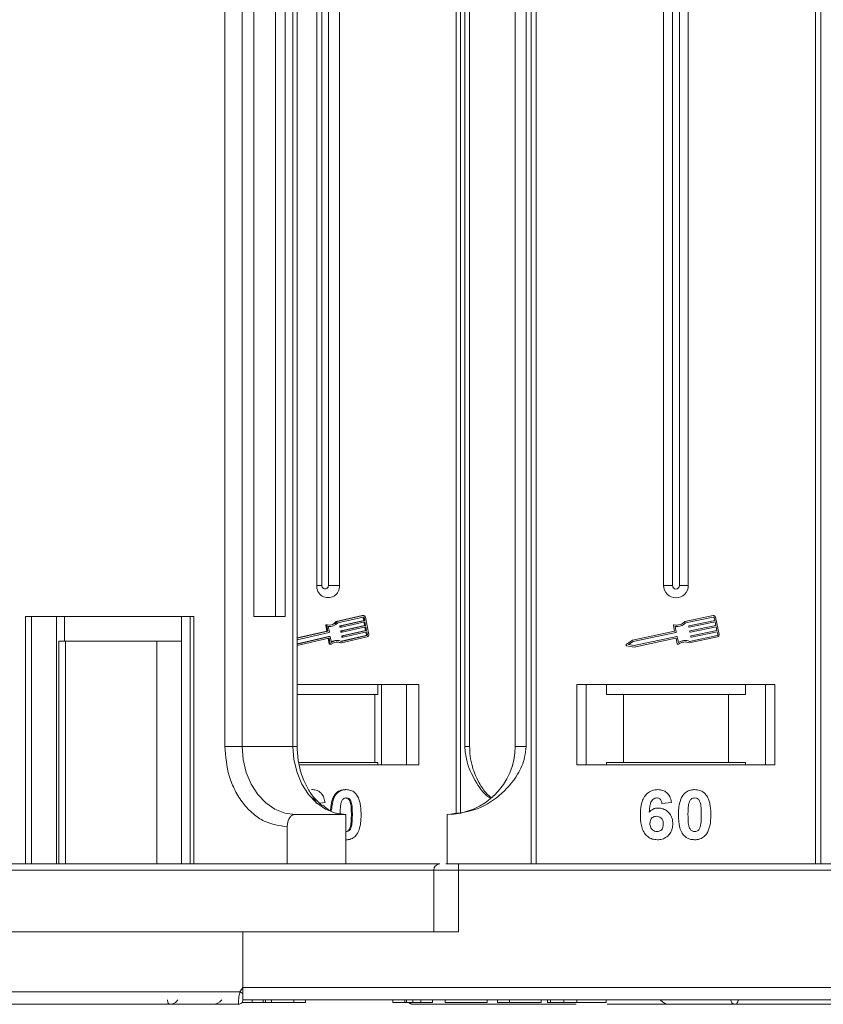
# Model space of a CAD drawing. Header units: millimetres. Extents: x -956 to 636, y -192 to 923.
# Tile 11 of 75: x -282 to -217, y 32 to 111. Entities that reach past the tile are written whole.
import ezdxf

# ---------------------------------------------------------------- set-up
doc = ezdxf.new("R2010")
doc.units = ezdxf.units.MM

msp = doc.modelspace()

# ---------------------------------------------------------------- linework, layer by layer
at = {"color": 7, "linetype": 'Continuous', "lineweight": 15}
for p, q in [((-265.461, 193.177), (-265.461, 52.677)), ((-264.054, 52.677), (-264.054, 193.177)), ((-263.108, 193.177), (-263.108, 63.177)), ((-261.362, 63.177), (-261.362, 193.177)), ((-260.586, 63.177), (-260.586, 193.177)), ((-259.955, 193.177), (-259.955, 52.677)), ((-259.619, 52.677), (-259.619, 193.177)), ((-258.033, 193.177), (-258.033, 65.677)), ((-257.618, 193.177), (-257.618, 65.677)), ((-257.096, 65.677), (-257.096, 193.177)), ((-256.2, 65.677), (-256.2, 193.177)), ((-246.773, 193.177), (-246.773, 47.226)), ((-246.406, 47.288), (-246.406, 193.177)), ((-246.068, 193.177), (-246.068, 52.677)), ((-245.679, 52.677), (-245.679, 193.177)), ((-242.004, 193.177), (-242.004, 52.677)), ((-241.119, 52.677), (-241.119, 193.177)), ((-240.712, 193.177), (-240.712, 43.177)), ((-240.292, 43.177), (-240.292, 193.177)), ((-230.004, 193.177), (-230.004, 65.677)), ((-229.289, 193.177), (-229.289, 65.677)), ((-228.719, 65.677), (-228.719, 193.177)), ((-228.004, 65.677), (-228.004, 193.177)), ((-217.716, 193.177), (-217.716, 43.177)), ((-217.297, 43.177), (-217.297, 193.177)), ((-257.618, 65.677), (-258.033, 65.677)), ((-256.2, 65.677), (-257.096, 65.677)), ((-229.289, 65.677), (-230.004, 65.677)), ((-228.004, 65.677), (-228.719, 65.677)), ((-267.962, 63.177), (-281.585, 63.177)), ((-281.585, 63.177), (-281.585, 43.177)), ((-281.096, 43.177), (-281.096, 63.177)), ((-279.061, 63.177), (-279.061, 43.177)), ((-278.431, 61.177), (-278.431, 63.177)), ((-268.973, 43.177), (-268.973, 63.177)), ((-268.272, 63.177), (-268.272, 43.177)), ((-267.962, 43.177), (-267.962, 63.177)), ((-263.108, 63.177), (-260.586, 63.177)), ((-254.371, 63.244), (-256.459, 62.762)), ((-254.291, 63.244), (-256.379, 62.762)), ((-254.269, 63.129), (-256.324, 62.655)), ((-254.371, 63.244), (-254.291, 63.244)), ((-254.257, 63.247), (-254.337, 63.247)), ((-254.285, 63.083), (-254.24, 62.854)), ((-254.205, 63.083), (-254.285, 63.083)), ((-254.16, 62.854), (-254.205, 63.083)), ((-253.832, 61.729), (-254.099, 63.108)), ((-226.008, 63.244), (-228.286, 62.762)), ((-225.984, 63.129), (-228.226, 62.655)), ((-225.866, 62.854), (-225.914, 63.083)), ((-225.508, 61.729), (-225.799, 63.108)), ((-257.304, 62.431), (-257.218, 61.987)), ((-257.304, 62.431), (-257.224, 62.431)), ((-257.171, 62.502), (-257.251, 62.502)), ((-257.224, 62.431), (-257.138, 61.987)), ((-257.102, 62.369), (-257.016, 61.925)), ((-257.051, 62.359), (-256.971, 62.359)), ((-256.459, 62.762), (-256.379, 62.762)), ((-256.169, 62.379), (-256.158, 62.321)), ((-256.169, 62.379), (-256.089, 62.379)), ((-256.078, 62.321), (-256.158, 62.321)), ((-254.24, 62.854), (-256.149, 62.414)), ((-256.149, 62.414), (-256.069, 62.414)), ((-256.132, 62.298), (-256.052, 62.298)), ((-256.078, 62.321), (-256.089, 62.379)), ((-254.162, 62.451), (-256.071, 62.011)), ((-256.069, 62.414), (-254.16, 62.854)), ((-254.138, 62.739), (-256.046, 62.299)), ((-255.991, 62.011), (-254.082, 62.451)), ((-254.06, 62.336), (-255.969, 61.896)), ((-254.24, 62.854), (-254.16, 62.854)), ((-254.215, 62.721), (-254.162, 62.451)), ((-254.162, 62.451), (-254.082, 62.451)), ((-254.082, 62.451), (-254.138, 62.739)), ((-254.137, 62.319), (-254.085, 62.049)), ((-254.005, 62.049), (-254.06, 62.336)), ((-229.209, 62.431), (-229.115, 61.987)), ((-229.076, 62.369), (-228.982, 61.925)), ((-227.959, 62.321), (-227.971, 62.379)), ((-227.948, 62.414), (-225.866, 62.854)), ((-225.841, 62.739), (-227.924, 62.299)), ((-227.863, 62.011), (-225.781, 62.451)), ((-225.756, 62.336), (-227.839, 61.896)), ((-225.781, 62.451), (-225.841, 62.739)), ((-225.696, 62.049), (-225.756, 62.336)), ((-257.218, 61.987), (-259.619, 61.433)), ((-257.138, 61.987), (-259.619, 61.415)), ((-257.037, 61.89), (-259.619, 61.295)), ((-259.619, 60.935), (-256.97, 61.546)), ((-257.05, 61.546), (-259.619, 60.953)), ((-259.619, 60.815), (-257.053, 61.406)), ((-257.218, 61.987), (-257.138, 61.987)), ((-257.101, 61.384), (-257.021, 60.968)), ((-257.101, 61.384), (-257.021, 61.384)), ((-257.05, 61.546), (-256.97, 61.546)), ((-256.964, 61.546), (-257.044, 61.546)), ((-257.021, 61.384), (-256.941, 60.968)), ((-256.938, 61.523), (-256.852, 61.079)), ((-256.092, 61.977), (-256.081, 61.919)), ((-256.092, 61.977), (-256.012, 61.977)), ((-256.081, 61.919), (-256, 61.919)), ((-256.071, 62.011), (-255.991, 62.011)), ((-254.059, 61.635), (-256.063, 61.173)), ((-256.054, 61.896), (-255.974, 61.896)), ((-256.045, 61.039), (-253.957, 61.52)), ((-256.034, 61.161), (-253.979, 61.635)), ((-256.014, 61.574), (-256.003, 61.517)), ((-256.014, 61.574), (-255.934, 61.574)), ((-256, 61.919), (-256.012, 61.977)), ((-256.003, 61.517), (-255.923, 61.517)), ((-254.085, 62.049), (-255.993, 61.609)), ((-255.993, 61.609), (-255.913, 61.609)), ((-255.976, 61.494), (-255.896, 61.494)), ((-255.923, 61.517), (-255.934, 61.574)), ((-255.913, 61.609), (-254.005, 62.049)), ((-253.982, 61.934), (-255.891, 61.494)), ((-254.085, 62.049), (-254.005, 62.049)), ((-254.059, 61.917), (-254.018, 61.704)), ((-253.979, 61.635), (-254.059, 61.635)), ((-254.018, 61.704), (-253.938, 61.704)), ((-253.938, 61.704), (-253.982, 61.934)), ((-229.115, 61.987), (-232.513, 61.269)), ((-229.004, 61.89), (-232.466, 61.159)), ((-232.393, 60.814), (-228.932, 61.546)), ((-232.392, 60.694), (-229.022, 61.406)), ((-228.987, 61.384), (-228.9, 60.968)), ((-228.897, 61.523), (-228.803, 61.079)), ((-227.922, 61.039), (-225.644, 61.52)), ((-227.911, 61.161), (-225.668, 61.635)), ((-227.874, 61.919), (-227.886, 61.977)), ((-227.789, 61.517), (-227.801, 61.574)), ((-227.778, 61.609), (-225.696, 62.049)), ((-225.671, 61.934), (-227.754, 61.494)), ((-225.623, 61.704), (-225.671, 61.934)), ((-278.888, 61.177), (-278.888, 43.177)), ((-278.334, 61.177), (-278.888, 61.177)), ((-278.334, 43.177), (-278.334, 61.177)), ((-278.334, 61.177), (-270.961, 61.177)), ((-270.961, 61.177), (-270.961, 43.177)), ((-268.973, 61.177), (-270.961, 61.177)), ((-256.941, 60.968), (-257.021, 60.968)), ((-256.968, 60.921), (-256.888, 60.921)), ((-256.369, 61.231), (-256.449, 61.231)), ((-256.125, 61.039), (-256.045, 61.039)), ((-232.513, 61.269), (-233.015, 60.918)), ((-232.993, 60.812), (-232.392, 60.694)), ((-232.466, 61.159), (-232.835, 60.901)), ((-232.835, 60.901), (-232.393, 60.814)), ((-249.786, 57.677), (-259.619, 57.677)), ((-253.093, 56.877), (-253.093, 57.677)), ((-252.795, 57.677), (-252.795, 51.177)), ((-250.787, 51.177), (-250.787, 57.677)), ((-249.786, 51.177), (-249.786, 57.677)), ((-221.004, 57.677), (-237.004, 57.677)), ((-237.004, 57.677), (-237.004, 51.177)), ((-236.254, 51.177), (-236.254, 57.677)), ((-234.618, 57.677), (-234.618, 56.877)), ((-223.391, 56.877), (-223.391, 57.677)), ((-221.754, 57.677), (-221.754, 51.177)), ((-221.004, 51.177), (-221.004, 57.677)), ((-259.619, 56.877), (-253.342, 56.877)), ((-253.342, 51.377), (-253.342, 56.877)), ((-253.342, 56.877), (-253.093, 56.877)), ((-234.618, 56.877), (-233.254, 56.877)), ((-233.254, 56.877), (-233.254, 51.377)), ((-233.254, 56.877), (-224.754, 56.877)), ((-224.754, 51.377), (-224.754, 56.877)), ((-224.754, 56.877), (-223.391, 56.877)), ((-265.461, 52.677), (-264.054, 52.677)), ((-264.054, 52.677), (-259.955, 52.677)), ((-259.955, 52.677), (-259.619, 52.677)), ((-246.068, 52.677), (-245.679, 52.677)), ((-242.004, 52.677), (-241.119, 52.677)), ((-259.5, 51.377), (-253.342, 51.377)), ((-259.457, 51.177), (-249.786, 51.177)), ((-253.093, 51.377), (-253.342, 51.377)), ((-253.093, 51.377), (-253.093, 51.177)), ((-237.004, 51.177), (-221.004, 51.177)), ((-233.254, 51.377), (-234.618, 51.377)), ((-234.618, 51.177), (-234.618, 51.377)), ((-233.254, 51.377), (-224.754, 51.377)), ((-223.391, 51.377), (-224.754, 51.377)), ((-223.391, 51.377), (-223.391, 51.177)), ((-258.371, 49.177), (-258.452, 49.177)), ((-256.486, 48.771), (-256.566, 48.771)), ((-255.65, 49.177), (-255.73, 49.177)), ((-257.366, 48.133), (-257.79, 48.082)), ((-229.363, 48.133), (-230.133, 48.049)), ((-259.786, 47.177), (-255.687, 47.177)), ((-255.687, 43.177), (-255.687, 47.177)), ((-255.157, 47.15), (-255.237, 47.15)), ((-247.504, 43.177), (-247.504, 47.177)), ((-260.417, 46.177), (-260.417, 43.177)), ((-255.235, 46.185), (-255.315, 46.185)), ((-255.65, 45.126), (-255.687, 45.126)), ((-246.576, 42.677), (-246.576, 43.177)), ((-197.004, 43.177), (-246.576, 43.177)), ((-285.132, 42.677), (-248.576, 42.677)), ((-248.576, 42.677), (-248.576, 37.677)), ((-248.576, 42.677), (-246.576, 42.677)), ((-246.576, 37.677), (-246.576, 42.677)), ((-246.576, 42.677), (-197.004, 42.677)), ((-285.132, 37.677), (-264.004, 37.677)), ((-264.004, 33.177), (-264.004, 37.677)), ((-264.004, 37.677), (-246.576, 37.677)), ((-295.396, 32.827), (-264.238, 32.827)), ((-264.238, 32.827), (-264.004, 33.177)), ((-214.433, 33.177), (-264.004, 33.177)), ((-264.067, 31.977), (-263.255, 31.977)), ((-264.004, 32.179), (-264.004, 32.177)), ((-264.004, 32.177), (-239.376, 32.177)), ((-259.048, 32.177), (-264.004, 32.177)), ((-264.004, 32.177), (-213.315, 32.177)), ((-263.255, 31.977), (-263.255, 32.177)), ((-263.255, 31.977), (-262.374, 31.977)), ((-262.374, 32.177), (-262.374, 31.977)), ((-262.374, 31.977), (-262.174, 31.977)), ((-262.174, 32.177), (-262.174, 31.977)), ((-261.694, 32.177), (-261.694, 31.977)), ((-259.887, 32.177), (-259.887, 31.977)), ((-258.936, 31.977), (-258.936, 32.177)), ((-251.876, 32.177), (-251.876, 31.977)), ((-250.915, 31.977), (-251.876, 31.977)), ((-250.915, 32.177), (-250.915, 31.977)), ((-250.784, 32.177), (-250.784, 31.977)), ((-250.27, 32.177), (-250.27, 31.977)), ((-249.633, 32.177), (-249.633, 31.977)), ((-249.633, 31.977), (-248.671, 31.977)), ((-248.671, 32.177), (-247.645, 32.177)), ((-248.671, 32.177), (-248.671, 31.977)), ((-247.645, 32.177), (-247.645, 31.977)), ((-247.645, 31.977), (-244.248, 31.977)), ((-244.248, 32.177), (-244.248, 31.977)), ((-243.415, 32.177), (-243.415, 31.977)), ((-243.415, 31.977), (-242.453, 31.977)), ((-242.453, 32.177), (-242.453, 31.977)), ((-242.453, 31.977), (-239.889, 31.977)), ((-239.889, 32.177), (-239.889, 31.977)), ((-239.376, 32.177), (-239.376, 31.977)), ((-239.153, 32.177), (-239.153, 31.977)), ((-238.065, 32.177), (-238.065, 31.977)), ((-237.011, 32.177), (-237.011, 31.977)), ((-234.633, 32.177), (-230.264, 32.177)), ((-234.633, 32.177), (-231.641, 32.177)), ((-234.633, 32.177), (-234.633, 31.977)), ((-269.93, 31.827), (-269.932, 31.827)), ((-266.484, 31.827), (-266.472, 31.827)), ((-264.354, 31.827), (-264.354, 31.827)), ((-250.265, 31.827), (-250.266, 31.827)), ((-237.076, 31.827), (-250.265, 31.827)), ((-229.679, 31.827), (-234.568, 31.827))]:
    msp.add_line(p, q, dxfattribs=at)
at = {"color": 7, "linetype": 'Continuous', "lineweight": 15, "flags": 128}
for points in [[(-254.337, 63.247), (-254.339, 63.247), (-254.371, 63.244)], [(-257.1, 62.36), (-257.076, 62.359), (-257.051, 62.359)], [(-257.044, 61.546), (-257.045, 61.546), (-257.05, 61.546)], [(-259.786, 47.177), (-260.619, 47.283), (-261.42, 47.596), (-262.158, 48.104), (-262.804, 48.788), (-263.335, 49.621), (-263.73, 50.572), (-263.972, 51.604), (-264.054, 52.677)], [(-259.955, 52.677), (-259.873, 51.604), (-259.63, 50.572), (-259.236, 49.621), (-258.705, 48.788), (-258.058, 48.104), (-257.32, 47.596), (-256.52, 47.283), (-255.687, 47.177)], [(-270.093, 32.177), (-270.09, 32.109), (-270.081, 32.043), (-270.066, 31.982), (-270.046, 31.929), (-270.021, 31.886), (-269.994, 31.854), (-269.964, 31.834), (-269.932, 31.827)], [(-270.091, 32.177), (-270.088, 32.109), (-270.079, 32.043), (-270.064, 31.982), (-270.043, 31.929), (-270.019, 31.886), (-269.991, 31.854), (-269.961, 31.834), (-269.93, 31.827)]]:
    msp.add_lwpolyline(points, dxfattribs=at)
at = {"color": 7, "linetype": 'Continuous', "lineweight": 15}
for centre, radius, start, end in [((-257.117, 65.612), 0.919, 175.9743, 4.0257), ((-257.357, 65.659), 0.262, 175.9743, 4.0257), ((-229.004, 65.677), 1, 180, 0), ((-229.004, 65.677), 0.285, 180, 0), ((-254.343, 63.073), 0.0591, 10.3902, 52.74216), ((-254.26, 63.084), 0.162, 8.32416, 100.8818), ((-254.258, 63.076), 0.0541, 8.32416, 100.8818), ((-225.972, 63.071), 0.176, 11.9297, 101.9297), ((-225.972, 63.071), 0.0587, 11.9297, 101.9297), ((-257.248, 62.445), 0.0572, 92.84729, 193.92895), ((-257.169, 62.445), 0.0562, 78.9022, 194.44444), ((-256.972, 63.237), 0.76, 255.78244, 321.29256), ((-256.974, 63.223), 0.863, 261.47043, 318.84219), ((-257.06, 63.251), 0.775, 273.67907, 320.9117), ((-256.141, 62.385), 0.0294, 105.60851, 192.74305), ((-256.131, 62.325), 0.0274, 188.63445, 268.36057), ((-256.061, 62.385), 0.0294, 105.60851, 192.74305), ((-256.052, 62.325), 0.0271, 188.32416, 280.8818), ((-229.151, 62.444), 0.0587, 76.41469, 191.9297), ((-228.932, 63.349), 0.873, 256.41469, 317.74736), ((-228.932, 63.349), 0.99, 261.69305, 315.48899), ((-227.942, 62.385), 0.0294, 101.9297, 191.9297), ((-227.93, 62.327), 0.0294, 191.9297, 281.9297), ((-257.131, 61.378), 0.0306, 10.77909, 32.19325), ((-257.048, 61.38), 0.0271, 8.32416, 100.8818), ((-257.044, 61.919), 0.0294, 285.60851, 12.74305), ((-256.965, 61.519), 0.0271, 8.32416, 100.8818), ((-256.063, 61.983), 0.0294, 105.60851, 192.74305), ((-256.053, 61.923), 0.0274, 188.63445, 268.36057), ((-255.985, 61.581), 0.0294, 105.60851, 192.74305), ((-255.983, 61.983), 0.0294, 105.60851, 192.74305), ((-255.976, 61.521), 0.0274, 188.63445, 268.36057), ((-255.974, 61.923), 0.0271, 188.32416, 280.8818), ((-255.905, 61.581), 0.0294, 105.60851, 192.74305), ((-255.896, 61.521), 0.0271, 188.32416, 280.8818), ((-254.075, 61.691), 0.0588, 285.60851, 12.74305), ((-253.995, 61.691), 0.0588, 285.60851, 12.74305), ((-254.005, 61.69), 0.176, 285.60851, 12.74305), ((-229.016, 61.378), 0.0294, 11.9297, 101.9297), ((-229.01, 61.919), 0.0294, 281.9297, 11.9297), ((-228.925, 61.517), 0.0294, 11.9297, 101.9297), ((-227.857, 61.983), 0.0294, 101.9297, 191.9297), ((-227.845, 61.925), 0.0294, 191.9297, 281.9297), ((-227.772, 61.58), 0.0294, 101.9297, 191.9297), ((-227.76, 61.523), 0.0294, 191.9297, 281.9297), ((-225.68, 61.692), 0.0587, 281.9297, 11.9297), ((-225.68, 61.692), 0.176, 281.9297, 11.9297), ((-256.966, 60.976), 0.055, 188.75058, 268.24443), ((-256.888, 60.975), 0.0528, 187.30514, 308.70232), ((-256.447, 60.382), 0.849, 90.15732, 119.17631), ((-256.37, 60.366), 0.747, 64.22467, 130.55629), ((-256.369, 60.387), 0.843, 66.58618, 124.90611), ((-256.45, 60.369), 0.745, 64.0967, 86.80338), ((-232.982, 60.87), 0.0587, 124.95116, 258.90824), ((-228.842, 60.98), 0.0587, 191.9297, 307.44471), ((-228.276, 60.241), 0.873, 66.11204, 127.44471), ((-228.276, 60.241), 0.99, 68.37041, 122.16635), ((-247.504, 52.677), 5.5, 270, 0), ((-248.076, 42.677), 0.5, 90, 180), ((-228.46, 99.754), 75.89, 241.87179, 242.07191), ((-266.471, 32.827), 1, 270, 319.4584), ((-264.354, 32.177), 0.35, 269.99809, 359.99965), ((-250.261, 32.141), 0.314, 212.2896, 269.08367), ((-250.26, 32.142), 0.315, 212.33222, 269.07037), ((-229.504, 32.827), 1, 221.2946, 270), ((-224.228, 32.163), 0.336, 177.61012, 267.39185), ((-224.227, 32.163), 0.337, 177.69097, 267.38556)]:
    msp.add_arc(centre, radius, start, end, dxfattribs=at)
for points, knots in [([(-265.461, 52.677), (-265.394, 51.859), (-265.29, 50.601), (-264.661, 49.088), (-264.01, 48.047), (-263.202, 47.208), (-262.028, 46.397), (-261.051, 46.264), (-260.417, 46.177)], [0, 0, 0, 0, 0.239457, 0.368361, 0.5, 0.631639, 0.760543, 1, 1, 1, 1]), ([(-257.584, 47.893), (-257.774, 48.052), (-258.177, 48.39), (-258.706, 49.131), (-259.112, 49.943), (-259.376, 50.746), (-259.572, 51.625), (-259.601, 52.279), (-259.619, 52.677)], [0, 0, 0, 0, 0.165051, 0.350481, 0.534649, 0.668648, 0.798518, 1, 1, 1, 1]), ([(-247.504, 47.177), (-246.744, 47.253), (-245.224, 47.406), (-243.202, 48.596), (-241.871, 50.146), (-241.21, 51.591), (-241.144, 52.383), (-241.119, 52.677)], [0, 0, 0, 0, 0.249096, 0.498243, 0.745205, 0.90541, 1, 1, 1, 1]), ([(-246.068, 52.677), (-246.033, 52.285), (-245.942, 51.282), (-245.238, 49.87), (-244.559, 48.83), (-244.068, 48.52), (-244.034, 48.499)], [0, 0, 0, 0, 0.232985, 0.595421, 0.971995, 1, 1, 1, 1]), ([(-243.963, 48.544), (-244.075, 48.643), (-244.444, 48.967), (-244.891, 49.649), (-245.284, 50.461), (-245.532, 51.268), (-245.66, 51.996), (-245.674, 52.485), (-245.679, 52.677)], [0, 0, 0, 0, 0.102839, 0.337981, 0.531882, 0.690178, 0.878204, 1, 1, 1, 1]), ([(-258.371, 49.177), (-258.247, 49.166), (-258.021, 49.147), (-257.735, 48.963), (-257.514, 48.686), (-257.408, 48.389), (-257.375, 48.19), (-257.366, 48.133)], [0, 0, 0, 0, 0.242691, 0.439002, 0.635006, 0.895059, 1, 1, 1, 1]), ([(-256.566, 48.771), (-256.602, 48.716), (-256.674, 48.607), (-256.775, 48.372), (-256.856, 48.067), (-256.902, 47.76), (-256.913, 47.573), (-256.917, 47.511)], [0, 0, 0, 0, 0.150029, 0.302991, 0.579004, 0.861296, 1, 1, 1, 1]), ([(-256.838, 47.49), (-256.838, 47.512), (-256.832, 47.704), (-256.773, 48.121), (-256.646, 48.542), (-256.502, 48.748), (-256.486, 48.771)], [0, 0, 0, 0, 0.050119, 0.425699, 0.936579, 1, 1, 1, 1]), ([(-255.73, 49.177), (-255.792, 49.175), (-255.915, 49.17), (-256.097, 49.127), (-256.271, 49.049), (-256.404, 48.952), (-256.5, 48.855), (-256.544, 48.799), (-256.566, 48.771)], [0, 0, 0, 0, 0.193601, 0.390515, 0.584816, 0.786672, 0.892788, 1, 1, 1, 1]), ([(-256.486, 48.771), (-256.445, 48.821), (-256.363, 48.923), (-256.208, 49.038), (-256.035, 49.121), (-255.88, 49.159), (-255.75, 49.174), (-255.684, 49.176), (-255.65, 49.177)], [0, 0, 0, 0, 0.193776, 0.3936, 0.587864, 0.788908, 0.894169, 1, 1, 1, 1]), ([(-255.65, 49.177), (-255.589, 49.175), (-255.466, 49.17), (-255.284, 49.126), (-255.11, 49.049), (-254.977, 48.95), (-254.879, 48.852), (-254.834, 48.795), (-254.812, 48.766)], [0, 0, 0, 0, 0.192627, 0.388684, 0.582013, 0.783201, 0.891038, 1, 1, 1, 1]), ([(-254.812, 48.766), (-254.776, 48.712), (-254.703, 48.602), (-254.606, 48.37), (-254.524, 48.075), (-254.478, 47.744), (-254.455, 47.434), (-254.453, 47.245), (-254.452, 47.15)], [0, 0, 0, 0, 0.118432, 0.239329, 0.449434, 0.664178, 0.83182, 1, 1, 1, 1]), ([(-231.876, 47.123), (-231.873, 47.256), (-231.865, 47.658), (-231.774, 48.214), (-231.496, 48.722), (-231.149, 49.025), (-230.779, 49.163), (-230.546, 49.173), (-230.461, 49.177)], [0, 0, 0, 0, 0.142337, 0.429127, 0.589943, 0.751205, 0.909895, 1, 1, 1, 1]), ([(-230.461, 49.177), (-230.325, 49.166), (-230.079, 49.147), (-229.766, 48.963), (-229.525, 48.686), (-229.41, 48.389), (-229.374, 48.19), (-229.363, 48.133)], [0, 0, 0, 0, 0.242691, 0.439002, 0.635006, 0.895059, 1, 1, 1, 1]), ([(-228.799, 47.158), (-228.797, 47.291), (-228.792, 47.594), (-228.72, 48.122), (-228.578, 48.542), (-228.421, 48.748), (-228.403, 48.771)], [0, 0, 0, 0, 0.237381, 0.538918, 0.949082, 1, 1, 1, 1]), ([(-228.403, 48.771), (-228.359, 48.821), (-228.269, 48.923), (-228.1, 49.038), (-227.911, 49.121), (-227.742, 49.159), (-227.601, 49.174), (-227.528, 49.176), (-227.492, 49.177)], [0, 0, 0, 0, 0.193776, 0.3936, 0.587864, 0.788908, 0.894169, 1, 1, 1, 1]), ([(-227.492, 49.177), (-227.425, 49.175), (-227.29, 49.17), (-227.092, 49.126), (-226.901, 49.049), (-226.757, 48.95), (-226.65, 48.852), (-226.601, 48.795), (-226.576, 48.766)], [0, 0, 0, 0, 0.192627, 0.388684, 0.582013, 0.783201, 0.891038, 1, 1, 1, 1]), ([(-226.576, 48.766), (-226.537, 48.712), (-226.458, 48.602), (-226.352, 48.37), (-226.263, 48.075), (-226.213, 47.744), (-226.188, 47.434), (-226.185, 47.245), (-226.184, 47.15)], [0, 0, 0, 0, 0.118432, 0.239329, 0.449434, 0.664178, 0.83182, 1, 1, 1, 1]), ([(-258.07, 48.049), (-258.082, 48.126), (-258.1, 48.248), (-258.183, 48.393), (-258.279, 48.473), (-258.378, 48.506), (-258.439, 48.509), (-258.462, 48.51)], [0, 0, 0, 0, 0.33384, 0.524547, 0.716372, 0.891824, 1, 1, 1, 1]), ([(-255.687, 47.177), (-256.185, 47.214), (-256.847, 47.263), (-257.4, 47.802), (-257.536, 47.935)], [0, 0, 0, 0, 0.754052, 1, 1, 1, 1]), ([(-256.144, 47.15), (-256.143, 47.216), (-256.142, 47.35), (-256.137, 47.531), (-256.128, 47.692), (-256.115, 47.835), (-256.098, 47.978), (-256.076, 48.071), (-256.065, 48.118)], [0, 0, 0, 0, 0.20527, 0.410616, 0.557148, 0.703844, 0.851475, 1, 1, 1, 1]), ([(-256.065, 48.118), (-256.044, 48.187), (-256.009, 48.299), (-255.909, 48.425), (-255.796, 48.491), (-255.705, 48.508), (-255.656, 48.51), (-255.65, 48.51)], [0, 0, 0, 0, 0.334804, 0.542561, 0.750382, 0.970721, 1, 1, 1, 1]), ([(-255.73, 48.51), (-255.678, 48.504), (-255.585, 48.494), (-255.467, 48.42), (-255.366, 48.279), (-255.275, 48.008), (-255.241, 47.612), (-255.238, 47.305), (-255.237, 47.15)], [0, 0, 0, 0, 0.105646, 0.186221, 0.267042, 0.431541, 0.712708, 1, 1, 1, 1]), ([(-255.65, 48.51), (-255.598, 48.504), (-255.505, 48.494), (-255.387, 48.42), (-255.286, 48.279), (-255.195, 48.008), (-255.161, 47.612), (-255.158, 47.305), (-255.157, 47.15)], [0, 0, 0, 0, 0.105646, 0.186221, 0.267042, 0.431541, 0.712708, 1, 1, 1, 1]), ([(-230.56, 48.51), (-230.614, 48.505), (-230.722, 48.494), (-230.874, 48.394), (-231.016, 48.222), (-231.124, 47.86), (-231.149, 47.56), (-231.165, 47.355)], [0, 0, 0, 0, 0.112049, 0.22438, 0.370115, 0.570276, 1, 1, 1, 1]), ([(-230.133, 48.049), (-230.145, 48.126), (-230.165, 48.248), (-230.255, 48.393), (-230.36, 48.473), (-230.468, 48.506), (-230.534, 48.509), (-230.56, 48.51)], [0, 0, 0, 0, 0.33384, 0.524547, 0.716372, 0.891824, 1, 1, 1, 1]), ([(-228.03, 47.15), (-228.03, 47.216), (-228.029, 47.35), (-228.023, 47.531), (-228.013, 47.692), (-227.998, 47.835), (-227.98, 47.978), (-227.956, 48.071), (-227.944, 48.118)], [0, 0, 0, 0, 0.20527, 0.410616, 0.557148, 0.703844, 0.851475, 1, 1, 1, 1]), ([(-227.944, 48.118), (-227.921, 48.187), (-227.883, 48.299), (-227.774, 48.425), (-227.651, 48.491), (-227.552, 48.508), (-227.498, 48.51), (-227.492, 48.51)], [0, 0, 0, 0, 0.3348035, 0.5425606, 0.750382, 0.9707212, 1, 1, 1, 1]), ([(-227.492, 48.51), (-227.434, 48.504), (-227.333, 48.494), (-227.205, 48.42), (-227.094, 48.279), (-226.994, 48.008), (-226.958, 47.612), (-226.955, 47.305), (-226.953, 47.15)], [0, 0, 0, 0, 0.105646, 0.186221, 0.267042, 0.431541, 0.712708, 1, 1, 1, 1]), ([(-260.417, 46.177), (-260.41, 46.289), (-260.396, 46.514), (-260.287, 46.814), (-260.127, 47.04), (-259.95, 47.16), (-259.833, 47.172), (-259.786, 47.177)], [0, 0, 0, 0, 0.214694, 0.429388, 0.644082, 0.858775, 1, 1, 1, 1]), ([(-255.237, 47.15), (-255.237, 47.083), (-255.238, 46.95), (-255.244, 46.769), (-255.253, 46.608), (-255.266, 46.466), (-255.283, 46.324), (-255.305, 46.231), (-255.315, 46.185)], [0, 0, 0, 0, 0.205942, 0.411959, 0.558149, 0.704502, 0.851801, 1, 1, 1, 1]), ([(-255.157, 47.15), (-255.157, 47.083), (-255.158, 46.95), (-255.164, 46.769), (-255.173, 46.608), (-255.186, 46.466), (-255.203, 46.324), (-255.225, 46.231), (-255.235, 46.185)], [0, 0, 0, 0, 0.205942, 0.411959, 0.558149, 0.704502, 0.851801, 1, 1, 1, 1]), ([(-254.452, 47.15), (-254.454, 47.016), (-254.459, 46.713), (-254.523, 46.193), (-254.65, 45.77), (-254.794, 45.562), (-254.815, 45.532)], [0, 0, 0, 0, 0.236629, 0.537361, 0.932986, 1, 1, 1, 1]), ([(-230.519, 45.126), (-230.654, 45.136), (-230.926, 45.158), (-231.285, 45.359), (-231.577, 45.664), (-231.817, 46.2), (-231.872, 46.71), (-231.876, 47.065), (-231.876, 47.123)], [0, 0, 0, 0, 0.148269, 0.297647, 0.442421, 0.607851, 0.935658, 1, 1, 1, 1]), ([(-231.165, 47.355), (-231.119, 47.403), (-231.025, 47.501), (-230.879, 47.593), (-230.752, 47.642), (-230.653, 47.67), (-230.549, 47.686), (-230.478, 47.689), (-230.443, 47.69)], [0, 0, 0, 0, 0.243654, 0.49576, 0.617892, 0.741503, 0.870025, 1, 1, 1, 1]), ([(-231.107, 46.448), (-231.102, 46.53), (-231.094, 46.666), (-231.003, 46.836), (-230.881, 46.944), (-230.732, 47.013), (-230.625, 47.02), (-230.572, 47.023)], [0, 0, 0, 0, 0.276721, 0.45687, 0.637007, 0.824068, 1, 1, 1, 1]), ([(-230.572, 47.023), (-230.505, 47.018), (-230.38, 47.008), (-230.219, 46.913), (-230.1, 46.778), (-230.038, 46.594), (-230.033, 46.461), (-230.03, 46.391)], [0, 0, 0, 0, 0.213757, 0.394944, 0.576585, 0.777311, 1, 1, 1, 1]), ([(-230.443, 47.69), (-230.307, 47.677), (-230.035, 47.653), (-229.686, 47.437), (-229.421, 47.135), (-229.279, 46.782), (-229.266, 46.539), (-229.261, 46.43)], [0, 0, 0, 0, 0.210216, 0.421975, 0.620016, 0.831037, 1, 1, 1, 1]), ([(-227.492, 45.126), (-227.627, 45.136), (-227.899, 45.156), (-228.252, 45.354), (-228.541, 45.668), (-228.774, 46.279), (-228.789, 46.799), (-228.799, 47.158)], [0, 0, 0, 0, 0.147528, 0.296569, 0.43214, 0.608737, 1, 1, 1, 1]), ([(-227.492, 45.792), (-227.56, 45.8), (-227.67, 45.813), (-227.799, 45.9), (-227.901, 46.05), (-227.995, 46.322), (-228.024, 46.712), (-228.028, 47.003), (-228.03, 47.15)], [0, 0, 0, 0, 0.125351, 0.2021974, 0.2791824, 0.4597421, 0.727968, 1, 1, 1, 1]), ([(-226.953, 47.15), (-226.954, 47.083), (-226.955, 46.95), (-226.96, 46.769), (-226.97, 46.608), (-226.985, 46.466), (-227.003, 46.324), (-227.027, 46.231), (-227.039, 46.185)], [0, 0, 0, 0, 0.205942, 0.411959, 0.558149, 0.704502, 0.851801, 1, 1, 1, 1]), ([(-226.184, 47.15), (-226.186, 47.016), (-226.191, 46.713), (-226.262, 46.193), (-226.4, 45.77), (-226.557, 45.562), (-226.58, 45.532)], [0, 0, 0, 0, 0.236629, 0.537361, 0.932986, 1, 1, 1, 1]), ([(-255.315, 46.185), (-255.337, 46.116), (-255.372, 46.004), (-255.47, 45.879), (-255.575, 45.814), (-255.652, 45.803), (-255.687, 45.798)], [0, 0, 0, 0, 0.360303, 0.583534, 0.80689, 1, 1, 1, 1]), ([(-255.235, 46.185), (-255.257, 46.116), (-255.292, 46.004), (-255.39, 45.879), (-255.502, 45.813), (-255.593, 45.795), (-255.643, 45.793), (-255.65, 45.792)], [0, 0, 0, 0, 0.333678, 0.540413, 0.747264, 0.961209, 1, 1, 1, 1]), ([(-230.534, 45.792), (-230.602, 45.799), (-230.739, 45.814), (-230.914, 45.931), (-231.041, 46.088), (-231.098, 46.27), (-231.104, 46.39), (-231.107, 46.448)], [0, 0, 0, 0, 0.207905, 0.419981, 0.630626, 0.821735, 1, 1, 1, 1]), ([(-230.03, 46.391), (-230.034, 46.305), (-230.04, 46.167), (-230.114, 45.988), (-230.224, 45.879), (-230.368, 45.805), (-230.475, 45.797), (-230.534, 45.792)], [0, 0, 0, 0, 0.2886974, 0.4635526, 0.6399417, 0.8018084, 1, 1, 1, 1]), ([(-229.261, 46.43), (-229.269, 46.296), (-229.284, 46.026), (-229.45, 45.644), (-229.735, 45.345), (-230.109, 45.154), (-230.382, 45.135), (-230.519, 45.126)], [0, 0, 0, 0, 0.197831, 0.3973, 0.59891, 0.798741, 1, 1, 1, 1]), ([(-227.039, 46.185), (-227.062, 46.116), (-227.1, 46.004), (-227.208, 45.879), (-227.329, 45.813), (-227.429, 45.795), (-227.483, 45.793), (-227.492, 45.792)], [0, 0, 0, 0, 0.3336776, 0.5404125, 0.7472639, 0.9612091, 1, 1, 1, 1]), ([(-254.815, 45.532), (-254.855, 45.482), (-254.938, 45.38), (-255.093, 45.264), (-255.266, 45.181), (-255.421, 45.143), (-255.55, 45.128), (-255.617, 45.126), (-255.65, 45.126)], [0, 0, 0, 0, 0.193769, 0.393564, 0.587886, 0.789131, 0.894283, 1, 1, 1, 1]), ([(-226.58, 45.532), (-226.624, 45.482), (-226.714, 45.38), (-226.883, 45.264), (-227.072, 45.181), (-227.241, 45.143), (-227.382, 45.128), (-227.455, 45.126), (-227.492, 45.126)], [0, 0, 0, 0, 0.193769, 0.393564, 0.587886, 0.789131, 0.894283, 1, 1, 1, 1]), ([(-248.076, 43.177), (-248.988, 43.177), (-250.885, 43.177), (-253.965, 43.177), (-257.236, 43.177), (-260.606, 43.177), (-264.011, 43.177), (-267.393, 43.177), (-270.715, 43.177), (-274.246, 43.177), (-277.902, 43.177), (-281.571, 43.177), (-283.746, 43.177), (-284.817, 43.177)], [0, 0, 0, 0, 0.078828, 0.164007, 0.250986, 0.337978, 0.424956, 0.511948, 0.597114, 0.682294, 0.791236, 0.897212, 1, 1, 1, 1]), ([(-246.576, 43.177), (-246.734, 43.177), (-247.061, 43.177), (-247.421, 43.177), (-247.564, 43.177), (-247.597, 43.177)], [0, 0, 0, 0, 0.421218, 0.866389, 1, 1, 1, 1]), ([(-264.354, 31.827), (-264.355, 31.834), (-264.355, 31.848), (-264.354, 31.951), (-264.352, 32.096), (-264.341, 32.28), (-264.321, 32.462), (-264.292, 32.649), (-264.255, 32.771), (-264.238, 32.827)], [0, 0, 0, 0, 0.172016, 0.3127556, 0.4995985, 0.630391, 0.7580256, 0.8892284, 1, 1, 1, 1]), ([(-264.004, 32.702), (-264.004, 32.61), (-264.004, 32.425), (-264.004, 32.263), (-264.004, 32.233), (-264.004, 32.224)], [0, 0, 0, 0, 0.412979, 0.825987, 1, 1, 1, 1]), ([(-269.266, 32.177), (-269.278, 32.159), (-269.34, 32.063), (-269.487, 31.952), (-269.702, 31.847), (-269.849, 31.834), (-269.93, 31.827)], [0, 0, 0, 0, 0.079527, 0.42373, 0.683042, 1, 1, 1, 1]), ([(-262.174, 31.977), (-262.147, 31.977), (-262.092, 31.977), (-262.012, 31.977), (-261.936, 31.977), (-261.862, 31.977), (-261.785, 31.977), (-261.724, 31.977), (-261.694, 31.977)], [0, 0, 0, 0, 0.20827, 0.416707, 0.561481, 0.706573, 0.852825, 1, 1, 1, 1]), ([(-261.694, 31.977), (-261.594, 31.977), (-261.396, 31.977), (-260.996, 31.977), (-260.47, 31.977), (-260.107, 31.977), (-259.887, 31.977)], [0, 0, 0, 0, 0.20646, 0.413515, 0.645211, 1, 1, 1, 1]), ([(-259.887, 31.977), (-259.766, 31.977), (-259.492, 31.977), (-259.147, 31.977), (-258.947, 31.977), (-258.947, 31.977), (-258.946, 31.977)], [0, 0, 0, 0, 0.2312887, 0.5259674, 0.8090951, 1, 1, 1, 1]), ([(-250.784, 31.977), (-250.803, 31.977), (-250.841, 31.977), (-250.869, 31.977), (-250.889, 31.977), (-250.901, 31.977), (-250.91, 31.977), (-250.913, 31.977), (-250.915, 31.977)], [0, 0, 0, 0, 0.193806, 0.393127, 0.544069, 0.695412, 0.847613, 1, 1, 1, 1]), ([(-250.27, 31.977), (-250.311, 31.977), (-250.395, 31.977), (-250.505, 31.977), (-250.599, 31.977), (-250.671, 31.977), (-250.735, 31.977), (-250.768, 31.977), (-250.784, 31.977)], [0, 0, 0, 0, 0.202387, 0.410907, 0.557829, 0.709472, 0.853224, 1, 1, 1, 1]), ([(-250.596, 31.977), (-250.582, 31.959), (-250.539, 31.906), (-250.443, 31.858), (-250.365, 31.841), (-250.325, 31.833)], [0, 0, 0, 0, 0.194749, 0.590299, 1, 1, 1, 1]), ([(-249.633, 31.977), (-249.635, 31.977), (-249.64, 31.977), (-249.689, 31.977), (-249.78, 31.977), (-249.898, 31.977), (-250.064, 31.977), (-250.191, 31.977), (-250.27, 31.977)], [0, 0, 0, 0, 0.292027, 0.504854, 0.613905, 0.723685, 0.829816, 1, 1, 1, 1]), ([(-239.376, 31.977), (-239.376, 31.977), (-239.375, 31.977), (-239.36, 31.977), (-239.335, 31.977), (-239.294, 31.977), (-239.237, 31.977), (-239.181, 31.977), (-239.153, 31.977)], [0, 0, 0, 0, 0.15395, 0.308181, 0.478699, 0.649961, 0.824203, 1, 1, 1, 1]), ([(-239.153, 31.977), (-239.093, 31.977), (-238.973, 31.977), (-238.656, 31.977), (-238.335, 31.977), (-238.094, 31.977), (-238.065, 31.977)], [0, 0, 0, 0, 0.250896, 0.502166, 0.940512, 1, 1, 1, 1]), ([(-238.065, 31.977), (-238.003, 31.977), (-237.879, 31.977), (-237.695, 31.977), (-237.519, 31.977), (-237.351, 31.977), (-237.182, 31.977), (-237.068, 31.977), (-237.011, 31.977)], [0, 0, 0, 0, 0.185429, 0.37219, 0.527708, 0.683877, 0.841678, 1, 1, 1, 1]), ([(-237.011, 31.977), (-236.878, 31.977), (-236.474, 31.977), (-235.82, 31.977), (-235.201, 31.977), (-234.774, 31.977), (-234.643, 31.977), (-234.635, 31.977), (-234.633, 31.977)], [0, 0, 0, 0, 0.101398, 0.306996, 0.506144, 0.685262, 0.924557, 1, 1, 1, 1]), ([(-223.949, 32.177), (-223.954, 32.159), (-223.977, 32.063), (-224.043, 31.952), (-224.139, 31.847), (-224.206, 31.834), (-224.242, 31.827)], [0, 0, 0, 0, 0.079527, 0.42373, 0.683042, 1, 1, 1, 1]), ([(-296.504, 31.827), (-296.458, 31.827), (-296.365, 31.827), (-295.594, 31.827), (-294.428, 31.827), (-292.957, 31.827), (-291.309, 31.827), (-289.369, 31.827), (-286.412, 31.827), (-282.978, 31.827), (-279.201, 31.827), (-275.965, 31.827), (-272.322, 31.827), (-268.333, 31.827), (-265.667, 31.827), (-264.354, 31.827)], [0, 0, 0, 0, 0.077726, 0.157824, 0.240135, 0.304454, 0.368763, 0.43443, 0.500087, 0.631237, 0.695556, 0.759865, 0.842185, 0.922281, 1, 1, 1, 1]), ([(-229.504, 31.827), (-229.458, 31.827), (-229.365, 31.827), (-228.594, 31.827), (-227.428, 31.827), (-225.957, 31.827), (-224.308, 31.827), (-222.37, 31.827), (-219.407, 31.827), (-216.354, 31.827), (-213.875, 31.827), (-213.317, 31.827)], [0, 0, 0, 0, 0.116124, 0.235791, 0.358766, 0.454859, 0.550937, 0.649045, 0.747136, 0.943077, 1, 1, 1, 1])]:
    msp.add_open_spline(points, degree=3, knots=knots, dxfattribs=at)
for points in [[(-264.004, 33.177), (-264.004, 33.094), (-264.004, 32.928), (-264.004, 32.778), (-264.004, 32.702)], [(-258.038, 32.177), (-258.18, 32.177), (-258.462, 32.177), (-258.853, 32.177), (-259.048, 32.177)]]:
    msp.add_open_spline(points, degree=3, dxfattribs=at)

doc.saveas('drawing.dxf')
